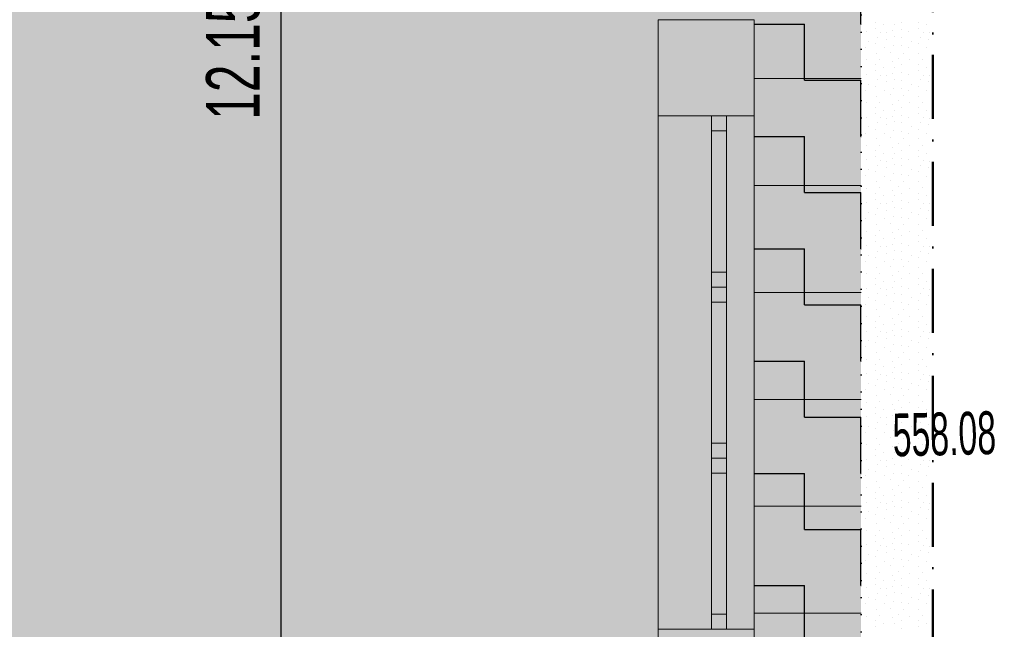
# Model space of a CAD drawing. Header units: millimetres. Extents: x -211955 to 157391, y -241491 to 94238.
# Tile 124 of 138: x 20216 to 24822, y -54279 to -51429. Entities that reach past the tile are written whole.
import ezdxf

# ---------------------------------------------------------------- set-up
doc = ezdxf.new("R2010")
doc.units = ezdxf.units.MM
doc.header["$PDMODE"] = 65
doc.linetypes.add('Cerchovana_1', pattern=[500, 300, -100, 0, -100])
doc.linetypes.add('Teckovana 0.5x_2', pattern=[80, 0, -80])
for name, color, linetype, lineweight in [('XR$1$PODKLAD_1', 7, 'Continuous', 25), ('XR$2$PŮDORYS 1.NP - STÁVAJÍCÍ_1', 7, 'Continuous', 25), ('XR$3$SITUACE - BOURÁNÍ_1', 7, 'Continuous', 25), ('XR$4$SITUACE - BOURÁNÍ - KOTY_1', 7, 'Continuous', 25)]:
    doc.layers.add(name, color=color, linetype=linetype, lineweight=lineweight)
doc.styles.add('ARIALNARROW', font='ARIALN.TTF')
doc.dimstyles.new('DIMSTYLE_4', dxfattribs={"dimtxt": 250, "dimasz": 300, "dimexe": 0, "dimexo": 0, "dimgap": 125, "dimtad": 2, "dimlfac": 0.001, "dimrnd": 0.05, "dimzin": 4, "dimdsep": 46, "dimtxsty": 'ARIALNARROW', "dimblk1": 'ALL_ML_STRICH', "dimblk2": 'ALL_ML_STRICH', "dimsah": 1, "dimcen": 0, "dimclrd": 6, "dimclre": 6, "dimclrt": 6, "dimadec": 0, "dimazin": 0, "dimtfac": 1, "dimtdec": 0, "dimtix": 1, "dimtmove": 2, "dimatfit": 3, "dimfxl": 0, "dimtzin": 0, "dimlwd": 0, "dimlwe": 18, "dimarcsym": 0})

# ---------------------------------------------------------------- blocks, each defined once
blk = doc.blocks.new('VZOR_0')
at = {"layer": 'XR$3$SITUACE - BOURÁNÍ_1', "color": 204, "linetype": 'Continuous', "lineweight": 13}
for p, q in [((24220, -51440), (24220, -51440)), ((24340, -51440), (24340, -51440)), ((24420, -51440), (24420, -51440)), ((24175.4, -51484.6), (24175.4, -51484.6)), ((24220.6, -51468), (24220.6, -51468)), ((24243.4, -51487.8), (24243.4, -51487.8)), ((24256.8, -51452.4), (24256.8, -51452.4)), ((24269.8, -51490), (24269.8, -51490)), ((24300, -51480), (24300, -51480)), ((24306.8, -51453), (24306.8, -51453)), ((24341.8, -51476.4), (24341.8, -51476.4)), ((24375.4, -51484.6), (24375.4, -51484.6)), ((24420.6, -51468), (24420.6, -51468)), ((24443.4, -51487.8), (24443.4, -51487.8)), ((24456.8, -51452.4), (24456.8, -51452.4)), ((24469.8, -51490), (24469.8, -51490)), ((24187, -51529.6), (24187, -51529.6)), ((24220, -51540), (24220, -51540)), ((24228.8, -51510.4), (24228.8, -51510.4)), ((24268.8, -51519.8), (24268.8, -51519.8)), ((24307, -51507), (24307, -51507)), ((24342.8, -51511.8), (24342.8, -51511.8)), ((24387, -51529.6), (24387, -51529.6)), ((24420, -51540), (24420, -51540)), ((24428.8, -51510.4), (24428.8, -51510.4)), ((24468.8, -51519.8), (24468.8, -51519.8)), ((24172, -51558.6), (24172, -51558.6)), ((24221.8, -51586), (24221.8, -51586)), ((24260, -51560), (24260, -51560)), ((24290.2, -51580.8), (24290.2, -51580.8)), ((24305.4, -51548.4), (24305.4, -51548.4)), ((24339.8, -51551.8), (24339.8, -51551.8)), ((24348.8, -51584.8), (24348.8, -51584.8)), ((24372, -51558.6), (24372, -51558.6)), ((24421.8, -51586), (24421.8, -51586)), ((24460, -51560), (24460, -51560)), ((24176.2, -51617.2), (24176.2, -51617.2)), ((24239.6, -51615.6), (24239.6, -51615.6)), ((24297.4, -51625.8), (24297.4, -51625.8)), ((24328, -51608.4), (24328, -51608.4)), ((24376.2, -51617.2), (24376.2, -51617.2)), ((24439.6, -51615.6), (24439.6, -51615.6)), ((24220, -51640), (24220, -51640)), ((24220.6, -51668), (24220.6, -51668)), ((24256.8, -51652.4), (24256.8, -51652.4)), ((24306.8, -51653), (24306.8, -51653)), ((24340, -51640), (24340, -51640)), ((24341.8, -51676.4), (24341.8, -51676.4)), ((24420, -51640), (24420, -51640)), ((24420.6, -51668), (24420.6, -51668)), ((24456.8, -51652.4), (24456.8, -51652.4)), ((24175.4, -51684.6), (24175.4, -51684.6)), ((24228.8, -51710.4), (24228.8, -51710.4)), ((24243.4, -51687.8), (24243.4, -51687.8)), ((24268.8, -51719.8), (24268.8, -51719.8)), ((24269.8, -51690), (24269.8, -51690)), ((24300, -51680), (24300, -51680)), ((24307, -51707), (24307, -51707)), ((24342.8, -51711.8), (24342.8, -51711.8)), ((24375.4, -51684.6), (24375.4, -51684.6)), ((24428.8, -51710.4), (24428.8, -51710.4)), ((24443.4, -51687.8), (24443.4, -51687.8)), ((24468.8, -51719.8), (24468.8, -51719.8)), ((24469.8, -51690), (24469.8, -51690)), ((24172, -51758.6), (24172, -51758.6)), ((24187, -51729.6), (24187, -51729.6)), ((24220, -51740), (24220, -51740)), ((24260, -51760), (24260, -51760)), ((24305.4, -51748.4), (24305.4, -51748.4)), ((24339.8, -51751.8), (24339.8, -51751.8)), ((24372, -51758.6), (24372, -51758.6)), ((24387, -51729.6), (24387, -51729.6)), ((24420, -51740), (24420, -51740)), ((24460, -51760), (24460, -51760)), ((24221.8, -51786), (24221.8, -51786)), ((24239.6, -51815.6), (24239.6, -51815.6)), ((24290.2, -51780.8), (24290.2, -51780.8)), ((24328, -51808.4), (24328, -51808.4)), ((24348.8, -51784.8), (24348.8, -51784.8)), ((24421.8, -51786), (24421.8, -51786)), ((24439.6, -51815.6), (24439.6, -51815.6)), ((24176.2, -51817.2), (24176.2, -51817.2)), ((24220, -51840), (24220, -51840)), ((24256.8, -51852.4), (24256.8, -51852.4)), ((24297.4, -51825.8), (24297.4, -51825.8)), ((24306.8, -51853), (24306.8, -51853)), ((24340, -51840), (24340, -51840)), ((24376.2, -51817.2), (24376.2, -51817.2)), ((24420, -51840), (24420, -51840)), ((24456.8, -51852.4), (24456.8, -51852.4)), ((24175.4, -51884.6), (24175.4, -51884.6)), ((24220.6, -51868), (24220.6, -51868)), ((24243.4, -51887.8), (24243.4, -51887.8)), ((24269.8, -51890), (24269.8, -51890)), ((24300, -51880), (24300, -51880)), ((24307, -51907), (24307, -51907)), ((24341.8, -51876.4), (24341.8, -51876.4)), ((24375.4, -51884.6), (24375.4, -51884.6)), ((24420.6, -51868), (24420.6, -51868)), ((24443.4, -51887.8), (24443.4, -51887.8)), ((24469.8, -51890), (24469.8, -51890)), ((24187, -51929.6), (24187, -51929.6)), ((24220, -51940), (24220, -51940)), ((24228.8, -51910.4), (24228.8, -51910.4)), ((24268.8, -51919.8), (24268.8, -51919.8)), ((24305.4, -51948.4), (24305.4, -51948.4)), ((24339.8, -51951.8), (24339.8, -51951.8)), ((24342.8, -51911.8), (24342.8, -51911.8)), ((24387, -51929.6), (24387, -51929.6)), ((24420, -51940), (24420, -51940)), ((24428.8, -51910.4), (24428.8, -51910.4)), ((24468.8, -51919.8), (24468.8, -51919.8)), ((24172, -51958.6), (24172, -51958.6)), ((24221.8, -51986), (24221.8, -51986)), ((24260, -51960), (24260, -51960)), ((24290.2, -51980.8), (24290.2, -51980.8)), ((24348.8, -51984.8), (24348.8, -51984.8)), ((24372, -51958.6), (24372, -51958.6)), ((24421.8, -51986), (24421.8, -51986)), ((24460, -51960), (24460, -51960)), ((24176.2, -52017.2), (24176.2, -52017.2)), ((24220, -52040), (24220, -52040)), ((24239.6, -52015.6), (24239.6, -52015.6)), ((24297.4, -52025.8), (24297.4, -52025.8)), ((24328, -52008.4), (24328, -52008.4)), ((24340, -52040), (24340, -52040)), ((24376.2, -52017.2), (24376.2, -52017.2)), ((24420, -52040), (24420, -52040)), ((24439.6, -52015.6), (24439.6, -52015.6)), ((24175.4, -52084.6), (24175.4, -52084.6)), ((24220.6, -52068), (24220.6, -52068)), ((24243.4, -52087.8), (24243.4, -52087.8)), ((24256.8, -52052.4), (24256.8, -52052.4)), ((24269.8, -52090), (24269.8, -52090)), ((24300, -52080), (24300, -52080)), ((24306.8, -52053), (24306.8, -52053)), ((24341.8, -52076.4), (24341.8, -52076.4)), ((24375.4, -52084.6), (24375.4, -52084.6)), ((24420.6, -52068), (24420.6, -52068)), ((24443.4, -52087.8), (24443.4, -52087.8)), ((24456.8, -52052.4), (24456.8, -52052.4)), ((24469.8, -52090), (24469.8, -52090)), ((24187, -52129.6), (24187, -52129.6)), ((24228.8, -52110.4), (24228.8, -52110.4)), ((24268.8, -52119.8), (24268.8, -52119.8)), ((24307, -52107), (24307, -52107)), ((24342.8, -52111.8), (24342.8, -52111.8)), ((24387, -52129.6), (24387, -52129.6)), ((24428.8, -52110.4), (24428.8, -52110.4)), ((24468.8, -52119.8), (24468.8, -52119.8)), ((24172, -52158.6), (24172, -52158.6)), ((24220, -52140), (24220, -52140)), ((24260, -52160), (24260, -52160)), ((24290.2, -52180.8), (24290.2, -52180.8)), ((24305.4, -52148.4), (24305.4, -52148.4)), ((24339.8, -52151.8), (24339.8, -52151.8)), ((24348.8, -52184.8), (24348.8, -52184.8)), ((24372, -52158.6), (24372, -52158.6)), ((24420, -52140), (24420, -52140)), ((24460, -52160), (24460, -52160)), ((24176.2, -52217.2), (24176.2, -52217.2)), ((24221.8, -52186), (24221.8, -52186)), ((24239.6, -52215.6), (24239.6, -52215.6)), ((24297.4, -52225.8), (24297.4, -52225.8)), ((24328, -52208.4), (24328, -52208.4)), ((24376.2, -52217.2), (24376.2, -52217.2)), ((24421.8, -52186), (24421.8, -52186)), ((24439.6, -52215.6), (24439.6, -52215.6)), ((24220, -52240), (24220, -52240)), ((24220.6, -52268), (24220.6, -52268)), ((24256.8, -52252.4), (24256.8, -52252.4)), ((24306.8, -52253), (24306.8, -52253)), ((24340, -52240), (24340, -52240)), ((24341.8, -52276.4), (24341.8, -52276.4)), ((24420, -52240), (24420, -52240)), ((24420.6, -52268), (24420.6, -52268)), ((24456.8, -52252.4), (24456.8, -52252.4)), ((24175.4, -52284.6), (24175.4, -52284.6)), ((24228.8, -52310.4), (24228.8, -52310.4)), ((24243.4, -52287.8), (24243.4, -52287.8)), ((24268.8, -52319.8), (24268.8, -52319.8)), ((24269.8, -52290), (24269.8, -52290)), ((24300, -52280), (24300, -52280)), ((24307, -52307), (24307, -52307)), ((24342.8, -52311.8), (24342.8, -52311.8)), ((24375.4, -52284.6), (24375.4, -52284.6)), ((24428.8, -52310.4), (24428.8, -52310.4)), ((24443.4, -52287.8), (24443.4, -52287.8)), ((24468.8, -52319.8), (24468.8, -52319.8)), ((24469.8, -52290), (24469.8, -52290)), ((24172, -52358.6), (24172, -52358.6)), ((24187, -52329.6), (24187, -52329.6)), ((24220, -52340), (24220, -52340)), ((24260, -52360), (24260, -52360)), ((24305.4, -52348.4), (24305.4, -52348.4)), ((24339.8, -52351.8), (24339.8, -52351.8)), ((24372, -52358.6), (24372, -52358.6)), ((24387, -52329.6), (24387, -52329.6)), ((24420, -52340), (24420, -52340)), ((24460, -52360), (24460, -52360)), ((24221.8, -52386), (24221.8, -52386)), ((24239.6, -52415.6), (24239.6, -52415.6)), ((24290.2, -52380.8), (24290.2, -52380.8)), ((24328, -52408.4), (24328, -52408.4)), ((24348.8, -52384.8), (24348.8, -52384.8)), ((24421.8, -52386), (24421.8, -52386)), ((24439.6, -52415.6), (24439.6, -52415.6)), ((24176.2, -52417.2), (24176.2, -52417.2)), ((24220, -52440), (24220, -52440)), ((24256.8, -52452.4), (24256.8, -52452.4)), ((24297.4, -52425.8), (24297.4, -52425.8)), ((24306.8, -52453), (24306.8, -52453)), ((24340, -52440), (24340, -52440)), ((24376.2, -52417.2), (24376.2, -52417.2)), ((24420, -52440), (24420, -52440)), ((24456.8, -52452.4), (24456.8, -52452.4)), ((24175.4, -52484.6), (24175.4, -52484.6)), ((24220.6, -52468), (24220.6, -52468)), ((24243.4, -52487.8), (24243.4, -52487.8)), ((24269.8, -52490), (24269.8, -52490)), ((24300, -52480), (24300, -52480)), ((24307, -52507), (24307, -52507)), ((24341.8, -52476.4), (24341.8, -52476.4)), ((24375.4, -52484.6), (24375.4, -52484.6)), ((24420.6, -52468), (24420.6, -52468)), ((24443.4, -52487.8), (24443.4, -52487.8)), ((24469.8, -52490), (24469.8, -52490)), ((24187, -52529.6), (24187, -52529.6)), ((24220, -52540), (24220, -52540)), ((24228.8, -52510.4), (24228.8, -52510.4)), ((24268.8, -52519.8), (24268.8, -52519.8)), ((24305.4, -52548.4), (24305.4, -52548.4)), ((24339.8, -52551.8), (24339.8, -52551.8)), ((24342.8, -52511.8), (24342.8, -52511.8)), ((24387, -52529.6), (24387, -52529.6)), ((24420, -52540), (24420, -52540)), ((24428.8, -52510.4), (24428.8, -52510.4)), ((24468.8, -52519.8), (24468.8, -52519.8)), ((24172, -52558.6), (24172, -52558.6)), ((24221.8, -52586), (24221.8, -52586)), ((24260, -52560), (24260, -52560)), ((24290.2, -52580.8), (24290.2, -52580.8)), ((24348.8, -52584.8), (24348.8, -52584.8)), ((24372, -52558.6), (24372, -52558.6)), ((24421.8, -52586), (24421.8, -52586)), ((24460, -52560), (24460, -52560)), ((24176.2, -52617.2), (24176.2, -52617.2)), ((24220, -52640), (24220, -52640)), ((24239.6, -52615.6), (24239.6, -52615.6)), ((24297.4, -52625.8), (24297.4, -52625.8)), ((24328, -52608.4), (24328, -52608.4)), ((24340, -52640), (24340, -52640)), ((24376.2, -52617.2), (24376.2, -52617.2)), ((24420, -52640), (24420, -52640)), ((24439.6, -52615.6), (24439.6, -52615.6)), ((24175.4, -52684.6), (24175.4, -52684.6)), ((24220.6, -52668), (24220.6, -52668)), ((24243.4, -52687.8), (24243.4, -52687.8)), ((24256.8, -52652.4), (24256.8, -52652.4)), ((24269.8, -52690), (24269.8, -52690)), ((24300, -52680), (24300, -52680)), ((24306.8, -52653), (24306.8, -52653)), ((24341.8, -52676.4), (24341.8, -52676.4)), ((24375.4, -52684.6), (24375.4, -52684.6)), ((24420.6, -52668), (24420.6, -52668)), ((24443.4, -52687.8), (24443.4, -52687.8)), ((24456.8, -52652.4), (24456.8, -52652.4)), ((24469.8, -52690), (24469.8, -52690)), ((24187, -52729.6), (24187, -52729.6)), ((24228.8, -52710.4), (24228.8, -52710.4)), ((24268.8, -52719.8), (24268.8, -52719.8)), ((24307, -52707), (24307, -52707)), ((24342.8, -52711.8), (24342.8, -52711.8)), ((24387, -52729.6), (24387, -52729.6)), ((24428.8, -52710.4), (24428.8, -52710.4)), ((24468.8, -52719.8), (24468.8, -52719.8)), ((24172, -52758.6), (24172, -52758.6)), ((24220, -52740), (24220, -52740)), ((24260, -52760), (24260, -52760)), ((24290.2, -52780.8), (24290.2, -52780.8)), ((24305.4, -52748.4), (24305.4, -52748.4)), ((24339.8, -52751.8), (24339.8, -52751.8)), ((24372, -52758.6), (24372, -52758.6)), ((24420, -52740), (24420, -52740)), ((24460, -52760), (24460, -52760)), ((24176.2, -52817.2), (24176.2, -52817.2)), ((24221.8, -52786), (24221.8, -52786)), ((24239.6, -52815.6), (24239.6, -52815.6)), ((24297.4, -52825.8), (24297.4, -52825.8)), ((24328, -52808.4), (24328, -52808.4)), ((24348.8, -52784.8), (24348.8, -52784.8)), ((24376.2, -52817.2), (24376.2, -52817.2)), ((24421.8, -52786), (24421.8, -52786)), ((24439.6, -52815.6), (24439.6, -52815.6)), ((24220, -52840), (24220, -52840)), ((24220.6, -52868), (24220.6, -52868)), ((24256.8, -52852.4), (24256.8, -52852.4)), ((24306.8, -52853), (24306.8, -52853)), ((24340, -52840), (24340, -52840)), ((24341.8, -52876.4), (24341.8, -52876.4)), ((24420, -52840), (24420, -52840)), ((24420.6, -52868), (24420.6, -52868)), ((24456.8, -52852.4), (24456.8, -52852.4)), ((24175.4, -52884.6), (24175.4, -52884.6)), ((24228.8, -52910.4), (24228.8, -52910.4)), ((24243.4, -52887.8), (24243.4, -52887.8)), ((24268.8, -52919.8), (24268.8, -52919.8)), ((24269.8, -52890), (24269.8, -52890)), ((24300, -52880), (24300, -52880)), ((24307, -52907), (24307, -52907)), ((24342.8, -52911.8), (24342.8, -52911.8)), ((24375.4, -52884.6), (24375.4, -52884.6)), ((24428.8, -52910.4), (24428.8, -52910.4)), ((24443.4, -52887.8), (24443.4, -52887.8)), ((24468.8, -52919.8), (24468.8, -52919.8)), ((24469.8, -52890), (24469.8, -52890)), ((24172, -52958.6), (24172, -52958.6)), ((24187, -52929.6), (24187, -52929.6)), ((24220, -52940), (24220, -52940)), ((24260, -52960), (24260, -52960)), ((24305.4, -52948.4), (24305.4, -52948.4)), ((24339.8, -52951.8), (24339.8, -52951.8)), ((24372, -52958.6), (24372, -52958.6)), ((24387, -52929.6), (24387, -52929.6)), ((24420, -52940), (24420, -52940)), ((24460, -52960), (24460, -52960)), ((24221.8, -52986), (24221.8, -52986)), ((24290.2, -52980.8), (24290.2, -52980.8)), ((24328, -53008.4), (24328, -53008.4)), ((24348.8, -52984.8), (24348.8, -52984.8)), ((24421.8, -52986), (24421.8, -52986)), ((24176.2, -53017.2), (24176.2, -53017.2)), ((24220, -53040), (24220, -53040)), ((24239.6, -53015.6), (24239.6, -53015.6)), ((24256.8, -53052.4), (24256.8, -53052.4)), ((24297.4, -53025.8), (24297.4, -53025.8)), ((24306.8, -53053), (24306.8, -53053)), ((24340, -53040), (24340, -53040)), ((24376.2, -53017.2), (24376.2, -53017.2)), ((24420, -53040), (24420, -53040)), ((24439.6, -53015.6), (24439.6, -53015.6)), ((24456.8, -53052.4), (24456.8, -53052.4)), ((24175.4, -53084.6), (24175.4, -53084.6)), ((24220.6, -53068), (24220.6, -53068)), ((24243.4, -53087.8), (24243.4, -53087.8)), ((24269.8, -53090), (24269.8, -53090)), ((24300, -53080), (24300, -53080)), ((24341.8, -53076.4), (24341.8, -53076.4)), ((24375.4, -53084.6), (24375.4, -53084.6)), ((24420.6, -53068), (24420.6, -53068)), ((24443.4, -53087.8), (24443.4, -53087.8)), ((24469.8, -53090), (24469.8, -53090)), ((24187, -53129.6), (24187, -53129.6)), ((24220, -53140), (24220, -53140)), ((24228.8, -53110.4), (24228.8, -53110.4)), ((24268.8, -53119.8), (24268.8, -53119.8)), ((24305.4, -53148.4), (24305.4, -53148.4)), ((24307, -53107), (24307, -53107)), ((24339.8, -53151.8), (24339.8, -53151.8)), ((24342.8, -53111.8), (24342.8, -53111.8)), ((24387, -53129.6), (24387, -53129.6)), ((24420, -53140), (24420, -53140)), ((24428.8, -53110.4), (24428.8, -53110.4)), ((24468.8, -53119.8), (24468.8, -53119.8)), ((24172, -53158.6), (24172, -53158.6)), ((24221.8, -53186), (24221.8, -53186)), ((24260, -53160), (24260, -53160)), ((24290.2, -53180.8), (24290.2, -53180.8)), ((24348.8, -53184.8), (24348.8, -53184.8)), ((24372, -53158.6), (24372, -53158.6)), ((24421.8, -53186), (24421.8, -53186)), ((24460, -53160), (24460, -53160)), ((24176.2, -53217.2), (24176.2, -53217.2)), ((24220, -53240), (24220, -53240)), ((24239.6, -53215.6), (24239.6, -53215.6)), ((24297.4, -53225.8), (24297.4, -53225.8)), ((24328, -53208.4), (24328, -53208.4)), ((24340, -53240), (24340, -53240)), ((24376.2, -53217.2), (24376.2, -53217.2)), ((24420, -53240), (24420, -53240)), ((24439.6, -53215.6), (24439.6, -53215.6)), ((24175.4, -53284.6), (24175.4, -53284.6)), ((24220.6, -53268), (24220.6, -53268)), ((24243.4, -53287.8), (24243.4, -53287.8)), ((24256.8, -53252.4), (24256.8, -53252.4)), ((24269.8, -53290), (24269.8, -53290)), ((24300, -53280), (24300, -53280)), ((24306.8, -53253), (24306.8, -53253)), ((24341.8, -53276.4), (24341.8, -53276.4)), ((24375.4, -53284.6), (24375.4, -53284.6)), ((24420.6, -53268), (24420.6, -53268)), ((24443.4, -53287.8), (24443.4, -53287.8)), ((24456.8, -53252.4), (24456.8, -53252.4)), ((24469.8, -53290), (24469.8, -53290)), ((24187, -53329.6), (24187, -53329.6)), ((24228.8, -53310.4), (24228.8, -53310.4)), ((24268.8, -53319.8), (24268.8, -53319.8)), ((24307, -53307), (24307, -53307)), ((24342.8, -53311.8), (24342.8, -53311.8)), ((24387, -53329.6), (24387, -53329.6)), ((24428.8, -53310.4), (24428.8, -53310.4)), ((24468.8, -53319.8), (24468.8, -53319.8)), ((24172, -53358.6), (24172, -53358.6)), ((24220, -53340), (24220, -53340)), ((24260, -53360), (24260, -53360)), ((24290.2, -53380.8), (24290.2, -53380.8)), ((24305.4, -53348.4), (24305.4, -53348.4)), ((24339.8, -53351.8), (24339.8, -53351.8)), ((24372, -53358.6), (24372, -53358.6)), ((24420, -53340), (24420, -53340)), ((24460, -53360), (24460, -53360)), ((24176.2, -53417.2), (24176.2, -53417.2)), ((24221.8, -53386), (24221.8, -53386)), ((24239.6, -53415.6), (24239.6, -53415.6)), ((24297.4, -53425.8), (24297.4, -53425.8)), ((24328, -53408.4), (24328, -53408.4)), ((24348.8, -53384.8), (24348.8, -53384.8)), ((24376.2, -53417.2), (24376.2, -53417.2)), ((24421.8, -53386), (24421.8, -53386)), ((24439.6, -53415.6), (24439.6, -53415.6)), ((24220, -53440), (24220, -53440)), ((24220.6, -53468), (24220.6, -53468)), ((24256.8, -53452.4), (24256.8, -53452.4)), ((24306.8, -53453), (24306.8, -53453)), ((24340, -53440), (24340, -53440)), ((24420, -53440), (24420, -53440)), ((24420.6, -53468), (24420.6, -53468)), ((24456.8, -53452.4), (24456.8, -53452.4)), ((24175.4, -53484.6), (24175.4, -53484.6)), ((24228.8, -53510.4), (24228.8, -53510.4)), ((24243.4, -53487.8), (24243.4, -53487.8)), ((24268.8, -53519.8), (24268.8, -53519.8)), ((24269.8, -53490), (24269.8, -53490)), ((24300, -53480), (24300, -53480)), ((24307, -53507), (24307, -53507)), ((24341.8, -53476.4), (24341.8, -53476.4)), ((24342.8, -53511.8), (24342.8, -53511.8)), ((24375.4, -53484.6), (24375.4, -53484.6)), ((24428.8, -53510.4), (24428.8, -53510.4)), ((24443.4, -53487.8), (24443.4, -53487.8)), ((24468.8, -53519.8), (24468.8, -53519.8)), ((24469.8, -53490), (24469.8, -53490)), ((24172, -53558.6), (24172, -53558.6)), ((24187, -53529.6), (24187, -53529.6)), ((24220, -53540), (24220, -53540)), ((24260, -53560), (24260, -53560)), ((24305.4, -53548.4), (24305.4, -53548.4)), ((24339.8, -53551.8), (24339.8, -53551.8)), ((24372, -53558.6), (24372, -53558.6)), ((24387, -53529.6), (24387, -53529.6)), ((24420, -53540), (24420, -53540)), ((24460, -53560), (24460, -53560)), ((24221.8, -53586), (24221.8, -53586)), ((24290.2, -53580.8), (24290.2, -53580.8)), ((24328, -53608.4), (24328, -53608.4)), ((24348.8, -53584.8), (24348.8, -53584.8)), ((24421.8, -53586), (24421.8, -53586)), ((24176.2, -53617.2), (24176.2, -53617.2)), ((24220, -53640), (24220, -53640)), ((24239.6, -53615.6), (24239.6, -53615.6)), ((24256.8, -53652.4), (24256.8, -53652.4)), ((24297.4, -53625.8), (24297.4, -53625.8)), ((24306.8, -53653), (24306.8, -53653)), ((24340, -53640), (24340, -53640)), ((24376.2, -53617.2), (24376.2, -53617.2)), ((24420, -53640), (24420, -53640)), ((24439.6, -53615.6), (24439.6, -53615.6)), ((24456.8, -53652.4), (24456.8, -53652.4)), ((24175.4, -53684.6), (24175.4, -53684.6)), ((24220.6, -53668), (24220.6, -53668)), ((24243.4, -53687.8), (24243.4, -53687.8)), ((24269.8, -53690), (24269.8, -53690)), ((24300, -53680), (24300, -53680)), ((24341.8, -53676.4), (24341.8, -53676.4)), ((24375.4, -53684.6), (24375.4, -53684.6)), ((24420.6, -53668), (24420.6, -53668)), ((24443.4, -53687.8), (24443.4, -53687.8)), ((24469.8, -53690), (24469.8, -53690)), ((24187, -53729.6), (24187, -53729.6)), ((24220, -53740), (24220, -53740)), ((24228.8, -53710.4), (24228.8, -53710.4)), ((24268.8, -53719.8), (24268.8, -53719.8)), ((24305.4, -53748.4), (24305.4, -53748.4)), ((24307, -53707), (24307, -53707)), ((24342.8, -53711.8), (24342.8, -53711.8)), ((24387, -53729.6), (24387, -53729.6)), ((24420, -53740), (24420, -53740)), ((24428.8, -53710.4), (24428.8, -53710.4)), ((24468.8, -53719.8), (24468.8, -53719.8)), ((24172, -53758.6), (24172, -53758.6)), ((24221.8, -53786), (24221.8, -53786)), ((24260, -53760), (24260, -53760)), ((24290.2, -53780.8), (24290.2, -53780.8)), ((24339.8, -53751.8), (24339.8, -53751.8)), ((24348.8, -53784.8), (24348.8, -53784.8)), ((24372, -53758.6), (24372, -53758.6)), ((24421.8, -53786), (24421.8, -53786)), ((24460, -53760), (24460, -53760)), ((24176.2, -53817.2), (24176.2, -53817.2)), ((24220, -53840), (24220, -53840)), ((24239.6, -53815.6), (24239.6, -53815.6)), ((24297.4, -53825.8), (24297.4, -53825.8)), ((24328, -53808.4), (24328, -53808.4)), ((24340, -53840), (24340, -53840)), ((24376.2, -53817.2), (24376.2, -53817.2)), ((24420, -53840), (24420, -53840)), ((24439.6, -53815.6), (24439.6, -53815.6)), ((24175.4, -53884.6), (24175.4, -53884.6)), ((24220.6, -53868), (24220.6, -53868)), ((24243.4, -53887.8), (24243.4, -53887.8)), ((24256.8, -53852.4), (24256.8, -53852.4)), ((24300, -53880), (24300, -53880)), ((24306.8, -53853), (24306.8, -53853)), ((24341.8, -53876.4), (24341.8, -53876.4)), ((24375.4, -53884.6), (24375.4, -53884.6)), ((24420.6, -53868), (24420.6, -53868)), ((24443.4, -53887.8), (24443.4, -53887.8)), ((24456.8, -53852.4), (24456.8, -53852.4)), ((24187, -53929.6), (24187, -53929.6)), ((24228.8, -53910.4), (24228.8, -53910.4)), ((24268.8, -53919.8), (24268.8, -53919.8)), ((24269.8, -53890), (24269.8, -53890)), ((24307, -53907), (24307, -53907)), ((24342.8, -53911.8), (24342.8, -53911.8)), ((24387, -53929.6), (24387, -53929.6)), ((24428.8, -53910.4), (24428.8, -53910.4)), ((24468.8, -53919.8), (24468.8, -53919.8)), ((24469.8, -53890), (24469.8, -53890)), ((24172, -53958.6), (24172, -53958.6)), ((24220, -53940), (24220, -53940)), ((24260, -53960), (24260, -53960)), ((24290.2, -53980.8), (24290.2, -53980.8)), ((24305.4, -53948.4), (24305.4, -53948.4)), ((24339.8, -53951.8), (24339.8, -53951.8)), ((24372, -53958.6), (24372, -53958.6)), ((24420, -53940), (24420, -53940)), ((24460, -53960), (24460, -53960)), ((24176.2, -54017.2), (24176.2, -54017.2)), ((24221.8, -53986), (24221.8, -53986)), ((24239.6, -54015.6), (24239.6, -54015.6)), ((24297.4, -54025.8), (24297.4, -54025.8)), ((24328, -54008.4), (24328, -54008.4)), ((24348.8, -53984.8), (24348.8, -53984.8)), ((24376.2, -54017.2), (24376.2, -54017.2)), ((24421.8, -53986), (24421.8, -53986)), ((24439.6, -54015.6), (24439.6, -54015.6)), ((24220, -54040), (24220, -54040)), ((24220.6, -54068), (24220.6, -54068)), ((24256.8, -54052.4), (24256.8, -54052.4)), ((24306.8, -54053), (24306.8, -54053)), ((24340, -54040), (24340, -54040)), ((24420, -54040), (24420, -54040)), ((24420.6, -54068), (24420.6, -54068)), ((24456.8, -54052.4), (24456.8, -54052.4)), ((24175.4, -54084.6), (24175.4, -54084.6)), ((24228.8, -54110.4), (24228.8, -54110.4)), ((24243.4, -54087.8), (24243.4, -54087.8)), ((24268.8, -54119.8), (24268.8, -54119.8)), ((24269.8, -54090), (24269.8, -54090)), ((24300, -54080), (24300, -54080)), ((24307, -54107), (24307, -54107)), ((24341.8, -54076.4), (24341.8, -54076.4)), ((24342.8, -54111.8), (24342.8, -54111.8)), ((24375.4, -54084.6), (24375.4, -54084.6)), ((24428.8, -54110.4), (24428.8, -54110.4)), ((24443.4, -54087.8), (24443.4, -54087.8)), ((24468.8, -54119.8), (24468.8, -54119.8)), ((24469.8, -54090), (24469.8, -54090)), ((24172, -54158.6), (24172, -54158.6)), ((24187, -54129.6), (24187, -54129.6)), ((24220, -54140), (24220, -54140)), ((24260, -54160), (24260, -54160)), ((24305.4, -54148.4), (24305.4, -54148.4)), ((24339.8, -54151.8), (24339.8, -54151.8)), ((24372, -54158.6), (24372, -54158.6)), ((24387, -54129.6), (24387, -54129.6)), ((24420, -54140), (24420, -54140)), ((24460, -54160), (24460, -54160)), ((24221.8, -54186), (24221.8, -54186)), ((24290.2, -54180.8), (24290.2, -54180.8)), ((24328, -54208.4), (24328, -54208.4)), ((24348.8, -54184.8), (24348.8, -54184.8)), ((24421.8, -54186), (24421.8, -54186)), ((24176.2, -54217.2), (24176.2, -54217.2)), ((24220, -54240), (24220, -54240)), ((24239.6, -54215.6), (24239.6, -54215.6)), ((24256.8, -54252.4), (24256.8, -54252.4)), ((24297.4, -54225.8), (24297.4, -54225.8)), ((24306.8, -54253), (24306.8, -54253)), ((24340, -54240), (24340, -54240)), ((24376.2, -54217.2), (24376.2, -54217.2)), ((24420, -54240), (24420, -54240)), ((24439.6, -54215.6), (24439.6, -54215.6)), ((24456.8, -54252.4), (24456.8, -54252.4)), ((24220.6, -54268), (24220.6, -54268)), ((24341.8, -54276.4), (24341.8, -54276.4)), ((24420.6, -54268), (24420.6, -54268))]:
    blk.add_line(p, q, dxfattribs=at)
blk = doc.blocks.new('ALL_ML_STRICH')
at = {"color": 0, "linetype": 'ByBlock', "lineweight": -2}
for p, q in [((0, -0.5), (0, 0.5)), ((-0.3, -0.3), (0.3, 0.3)), ((-1, 0), (0.5, 0))]:
    blk.add_line(p, q, dxfattribs=at)
blk = doc.blocks.new('*D39')
at = {"layer": 'DEFPOINTS', "color": 6, "linetype": 'Continuous', "lineweight": 18}
for p in [(23652, -45578.9), (21439.8, -57703.9), (23652, -57703.9)]:
    blk.add_point(p, dxfattribs=at)
at = {"layer": 'XR$4$SITUACE - BOURÁNÍ - KOTY_1', "color": 6, "linetype": 'Continuous', "lineweight": -2}
for p, q in [((21439.8, -45578.9), (21439.8, -45578.9)), ((21439.8, -57703.9), (21439.8, -45578.9)), ((21439.8, -57703.9), (21439.8, -57703.9))]:
    blk.add_line(p, q, dxfattribs=at)
at = {"layer": 'XR$4$SITUACE - BOURÁNÍ - KOTY_1', "color": 6, "linetype": 'Continuous', "lineweight": 18, "xscale": 300, "yscale": 300, "zscale": 300}
for p, rotation in [((21439.8, -45578.9), 90), ((21439.8, -57703.9), 270)]:
    blk.add_blockref('ALL_ML_STRICH', p, dxfattribs=dict(at, rotation=rotation))
at = {"layer": 'XR$4$SITUACE - BOURÁNÍ - KOTY_1', "color": 6, "linetype": 'Continuous', "lineweight": 18, "insert": (21214.8, -51606.4), "char_height": 250, "width": 1014.286, "attachment_point": 5, "rotation": 90, "style": 'ARIALNARROW'}
blk.add_mtext('\\W0.81;\\A1;{12.15}', dxfattribs=at)

msp = doc.modelspace()

# ---------------------------------------------------------------- hatches: boundary and pattern name
at = {"layer": 'XR$2$PŮDORYS 1.NP - STÁVAJÍCÍ_1', "linetype": 'Continuous', "lineweight": 25}
msp.add_hatch(color=9, dxfattribs=at).paths.add_polyline_path([(-17892.983, -57703.892), (-1182.983, -57703.892), (-1182.983, -59773.892), (6922.017, -59773.892), (6922.017, -57703.892), (23652.017, -57703.892), (23652.017, -45578.892), (17222.017, -45578.892), (17222.017, -47263.892), (-11462.983, -47263.892), (-11462.983, -45578.892), (-17892.983, -45578.892)])
at = {"layer": 'XR$3$SITUACE - BOURÁNÍ_1', "linetype": 'Continuous', "lineweight": 25}
msp.add_hatch(color=254, dxfattribs=at).paths.add_polyline_path([(24152.017, -45078.892), (17288.044, -45078.892), (17288.119, -45578.892), (23652.017, -45578.892), (23652.017, -55978.892), (24152.017, -55978.892)], flags=0)
h = msp.add_hatch(dxfattribs=at)
h.set_pattern_fill('VZOR', scale=262.5, style=0, pattern_type=2)
h.set_pattern_definition([(0, (525, 525), (262.5, 262.5), [262.5, -262.5]), (90, (525, 525), (-262.5, 262.5), [262.5, -262.5])])
h.paths.add_polyline_path([(24152.017, -45078.892), (17288.044, -45078.892), (17288.119, -45578.892), (23652.017, -45578.892), (23652.017, -55978.892), (24152.017, -55978.892)], flags=0)

# ---------------------------------------------------------------- linework, layer by layer
at = {"layer": 'XR$2$PŮDORYS 1.NP - STÁVAJÍCÍ_1', "color": 7, "linetype": 'Teckovana 0.5x_2', "lineweight": 25}
msp.add_line((24152.017, -45078.892), (24152.017, -58203.892), dxfattribs=at)
at = {"layer": 'XR$2$PŮDORYS 1.NP - STÁVAJÍCÍ_1', "color": 251, "linetype": 'Continuous', "lineweight": 13}
for p, q in [((23202.017, -51428.892), (23652.017, -51428.892)), ((23202.017, -51428.892), (23202.017, -51878.892)), ((23652.017, -51428.892), (23652.017, -51878.892)), ((23202.017, -51878.892), (23652.017, -51878.892)), ((23202.017, -51878.892), (23202.017, -54278.892)), ((23452.017, -51878.892), (23452.017, -54278.892)), ((23522.017, -51878.892), (23522.017, -54278.892)), ((23652.017, -51878.892), (23652.017, -54278.892)), ((23452.017, -51948.892), (23522.017, -51948.892)), ((23452.017, -52608.892), (23522.017, -52608.892)), ((23452.017, -52678.892), (23522.017, -52678.892)), ((23452.017, -52748.892), (23522.017, -52748.892)), ((23452.017, -53408.892), (23522.017, -53408.892)), ((23452.017, -53478.892), (23522.017, -53478.892)), ((23452.017, -53548.892), (23522.017, -53548.892)), ((23452.017, -54208.892), (23522.017, -54208.892)), ((23202.017, -54278.892), (23652.017, -54278.892)), ((23202.017, -54278.892), (23202.017, -54728.892)), ((23652.017, -54278.892), (23652.017, -54728.892))]:
    msp.add_line(p, q, dxfattribs=at)
at = {"layer": 'XR$2$PŮDORYS 1.NP - STÁVAJÍCÍ_1', "color": 8, "linetype": 'Continuous', "lineweight": 13}
for p, q in [((23652.017, -51703.892), (24152.017, -51703.892)), ((23652.017, -52203.892), (24152.017, -52203.892)), ((23652.017, -52703.892), (24152.017, -52703.892)), ((23652.017, -53203.892), (24152.017, -53203.892)), ((23652.017, -53703.892), (24152.017, -53703.892)), ((23652.017, -54203.892), (24152.017, -54203.892))]:
    msp.add_line(p, q, dxfattribs=at)
at = {"layer": 'XR$3$SITUACE - BOURÁNÍ_1', "color": 204, "linetype": 'Cerchovana_1', "lineweight": 50}
msp.add_line((24487.151, -44591.677), (24487.151, -58476.677), dxfattribs=at)

# ---------------------------------------------------------------- block references
at = {"layer": 'XR$3$SITUACE - BOURÁNÍ_1', "color": 204, "linetype": 'Continuous', "lineweight": 13}
msp.add_blockref('VZOR_0', (0, 0), dxfattribs=at)

# ---------------------------------------------------------------- texts
at = {"layer": 'XR$1$PODKLAD_1', "color": 12, "linetype": 'Continuous', "lineweight": 18, "insert": (24541.354, -53366.221), "char_height": 200, "width": 554.70854, "attachment_point": 5, "rotation": 1.393783, "style": 'ARIALNARROW'}
msp.add_mtext('\\W0.69;558.08', dxfattribs=at)

# ---------------------------------------------------------------- dimensions: what is measured, and where the dimension line sits
at = {"layer": 'XR$4$SITUACE - BOURÁNÍ - KOTY_1', "color": 6, "linetype": 'Continuous', "lineweight": 18}
dim = msp.add_linear_dim(base=(21439.754794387, -45578.891607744), p1=(21439.754794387, -57703.891607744), p2=(21439.754794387, -45578.891607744), angle=90, dimstyle='DIMSTYLE_4', override={"dimpost": '<>', "dimclrd": 6, "dimclre": 6, "dimclrt": 6, "dimlwd": 0, "dimlwe": 18}, dxfattribs=at)
dim.commit()
dim.dimension.update_dxf_attribs({"geometry": '*D39', "text_midpoint": (21214.754794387, -51606.391607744), "dimtype": 160})

doc.saveas('drawing.dxf')
